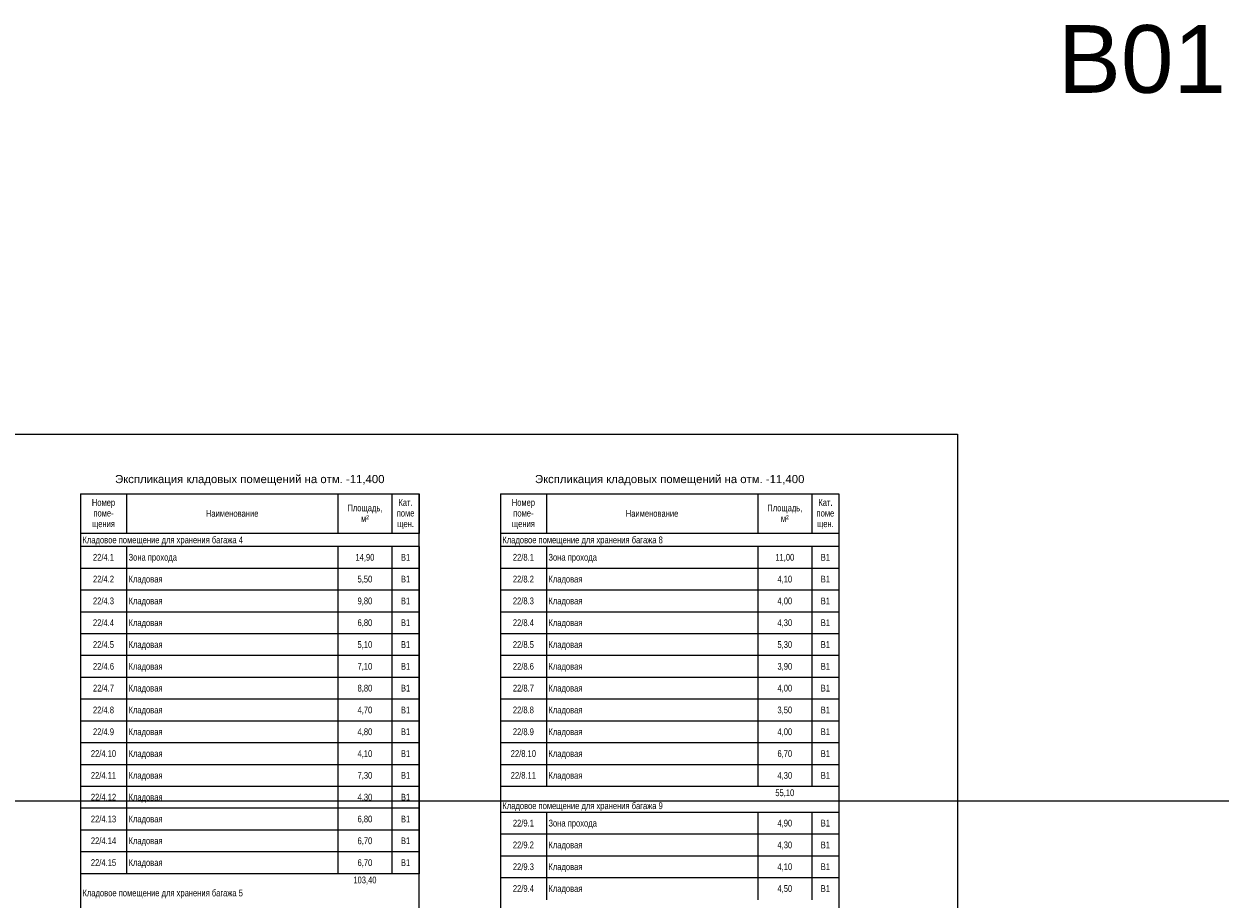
# Model space of a CAD drawing. Header units: millimetres. Extents: x -277772 to 277599, y -59564 to 282085.
# Tile 173 of 190: x 145617 to 189772, y 5435 to 37743. Entities that reach past the tile are written whole.
import ezdxf
from ezdxf.enums import TextEntityAlignment as Align

# ---------------------------------------------------------------- set-up
doc = ezdxf.new("R2010")
doc.units = ezdxf.units.MM
doc.layers.add('UNPLOTTED', color=2, linetype='Continuous', plot=False)
doc.styles.add('Arial', font='arial.ttf', dxfattribs={"width": 0.8, "height": 350})
doc.styles.add('Arial_4', font='arial.ttf', dxfattribs={"height": 3})
doc.styles.add('CP.Text', font='arial.ttf')
doc.linetypes.add('в трубе открыто', pattern='A,10,[133,ltypeshp.shx,S=0.75,R=0,X=-5,Y=2.5],-2.5,[130,ltypeshp.shx,S=2.5,R=-45,X=0,Y=0],-2.5', length=15)

# ---------------------------------------------------------------- blocks, each defined once
blk = doc.blocks.new('*U61')
at = {"color": 0}
blk.add_lwpolyline([(0, 584), (0, 0), (-816, 0), (-816, 584)], close=True, dxfattribs=at)
blk = doc.blocks.new('A$C03be35bc')
for p, q in [((474.69, 455.2), (474.69, 5.2)), ((474.69, 455.2), (474.69, 440.44)), ((474.69, 455.2), (599.69, 455.2)), ((491.69, 455.2), (491.69, 440.44)), ((569.69, 455.2), (569.69, 440.44)), ((589.69, 455.2), (589.69, 440.44)), ((599.69, 5.2), (599.69, 455.2)), ((599.69, 455.2), (599.69, 440.44)), ((599.69, 455.2), (599.69, 440.44)), ((629.69, 455.2), (629.69, 15.2)), ((629.69, 455.2), (629.69, 440.44)), ((629.69, 455.2), (754.69, 455.2)), ((646.69, 455.2), (646.69, 440.44)), ((724.69, 455.2), (724.69, 440.44)), ((744.69, 455.2), (744.69, 440.44)), ((754.69, 455.2), (754.69, 15.2)), ((754.69, 455.2), (754.69, 440.44)), ((754.69, 455.2), (754.69, 440.44)), ((491.69, 440.44), (474.69, 440.44)), ((569.69, 440.44), (491.69, 440.44)), ((589.69, 440.44), (569.69, 440.44)), ((599.69, 440.44), (589.69, 440.44)), ((599.69, 440.44), (599.69, 440.44)), ((646.69, 440.44), (629.69, 440.44)), ((724.69, 440.44), (646.69, 440.44)), ((744.69, 440.44), (724.69, 440.44)), ((754.69, 440.44), (744.69, 440.44)), ((754.69, 440.44), (754.69, 440.44)), ((491.69, 435.65), (474.69, 435.65)), ((474.69, 435.65), (474.69, 427.6)), ((569.69, 435.65), (491.69, 435.65)), ((491.69, 435.65), (491.69, 427.6)), ((589.69, 435.65), (569.69, 435.65)), ((569.69, 435.65), (569.69, 427.6)), ((599.69, 435.65), (589.69, 435.65)), ((589.69, 435.65), (589.69, 427.6)), ((599.69, 435.65), (599.69, 435.65)), ((599.69, 435.65), (599.69, 427.6)), ((599.69, 435.65), (599.69, 427.6)), ((646.69, 435.65), (629.69, 435.65)), ((629.69, 435.65), (629.69, 427.6)), ((724.69, 435.65), (646.69, 435.65)), ((646.69, 435.65), (646.69, 427.6)), ((744.69, 435.65), (724.69, 435.65)), ((724.69, 435.65), (724.69, 427.6)), ((754.69, 435.65), (744.69, 435.65)), ((744.69, 435.65), (744.69, 427.6)), ((754.69, 435.65), (754.69, 435.65)), ((754.69, 435.65), (754.69, 427.6)), ((754.69, 435.65), (754.69, 427.6)), ((491.69, 427.6), (474.69, 427.6)), ((474.69, 427.6), (474.69, 419.55)), ((569.69, 427.6), (491.69, 427.6)), ((491.69, 427.6), (491.69, 419.55)), ((589.69, 427.6), (569.69, 427.6)), ((569.69, 427.6), (569.69, 419.55)), ((599.69, 427.6), (589.69, 427.6)), ((589.69, 427.6), (589.69, 419.55)), ((599.69, 427.6), (599.69, 427.6)), ((599.69, 427.6), (599.69, 419.55)), ((599.69, 427.6), (599.69, 419.55)), ((646.69, 427.6), (629.69, 427.6)), ((629.69, 427.6), (629.69, 419.55)), ((724.69, 427.6), (646.69, 427.6)), ((646.69, 427.6), (646.69, 419.55)), ((744.69, 427.6), (724.69, 427.6)), ((724.69, 427.6), (724.69, 419.55)), ((754.69, 427.6), (744.69, 427.6)), ((744.69, 427.6), (744.69, 419.55)), ((754.69, 427.6), (754.69, 427.6)), ((754.69, 427.6), (754.69, 419.55)), ((754.69, 427.6), (754.69, 419.55)), ((491.69, 419.55), (474.69, 419.55)), ((474.69, 419.55), (474.69, 411.5)), ((569.69, 419.55), (491.69, 419.55)), ((491.69, 419.55), (491.69, 411.5)), ((589.69, 419.55), (569.69, 419.55)), ((569.69, 419.55), (569.69, 411.5)), ((599.69, 419.55), (589.69, 419.55)), ((589.69, 419.55), (589.69, 411.5)), ((599.69, 419.55), (599.69, 419.55)), ((599.69, 419.55), (599.69, 411.5)), ((599.69, 419.55), (599.69, 411.5)), ((646.69, 419.55), (629.69, 419.55)), ((629.69, 419.55), (629.69, 411.5)), ((724.69, 419.55), (646.69, 419.55)), ((646.69, 419.55), (646.69, 411.5)), ((744.69, 419.55), (724.69, 419.55)), ((724.69, 419.55), (724.69, 411.5)), ((754.69, 419.55), (744.69, 419.55)), ((744.69, 419.55), (744.69, 411.5)), ((754.69, 419.55), (754.69, 419.55)), ((754.69, 419.55), (754.69, 411.5)), ((754.69, 419.55), (754.69, 411.5)), ((491.69, 411.5), (474.69, 411.5)), ((474.69, 411.5), (474.69, 403.45)), ((569.69, 411.5), (491.69, 411.5)), ((491.69, 411.5), (491.69, 403.45)), ((589.69, 411.5), (569.69, 411.5)), ((569.69, 411.5), (569.69, 403.45)), ((599.69, 411.5), (589.69, 411.5)), ((589.69, 411.5), (589.69, 403.45)), ((599.69, 411.5), (599.69, 411.5)), ((599.69, 411.5), (599.69, 403.45)), ((599.69, 411.5), (599.69, 403.45)), ((646.69, 411.5), (629.69, 411.5)), ((629.69, 411.5), (629.69, 403.45)), ((724.69, 411.5), (646.69, 411.5)), ((646.69, 411.5), (646.69, 403.45)), ((744.69, 411.5), (724.69, 411.5)), ((724.69, 411.5), (724.69, 403.45)), ((754.69, 411.5), (744.69, 411.5)), ((744.69, 411.5), (744.69, 403.45)), ((754.69, 411.5), (754.69, 411.5)), ((754.69, 411.5), (754.69, 403.45)), ((754.69, 411.5), (754.69, 403.45)), ((491.69, 403.45), (474.69, 403.45)), ((474.69, 403.45), (474.69, 395.4)), ((569.69, 403.45), (491.69, 403.45)), ((491.69, 403.45), (491.69, 395.4)), ((589.69, 403.45), (569.69, 403.45)), ((569.69, 403.45), (569.69, 395.4)), ((599.69, 403.45), (589.69, 403.45)), ((589.69, 403.45), (589.69, 395.4)), ((599.69, 403.45), (599.69, 403.45)), ((599.69, 403.45), (599.69, 395.4)), ((599.69, 403.45), (599.69, 395.4)), ((646.69, 403.45), (629.69, 403.45)), ((629.69, 403.45), (629.69, 395.4)), ((724.69, 403.45), (646.69, 403.45)), ((646.69, 403.45), (646.69, 395.4)), ((744.69, 403.45), (724.69, 403.45)), ((724.69, 403.45), (724.69, 395.4)), ((754.69, 403.45), (744.69, 403.45)), ((744.69, 403.45), (744.69, 395.4)), ((754.69, 403.45), (754.69, 403.45)), ((754.69, 403.45), (754.69, 395.4)), ((754.69, 403.45), (754.69, 395.4)), ((491.69, 395.4), (474.69, 395.4)), ((474.69, 395.4), (474.69, 387.35)), ((569.69, 395.4), (491.69, 395.4)), ((491.69, 395.4), (491.69, 387.35)), ((589.69, 395.4), (569.69, 395.4)), ((569.69, 395.4), (569.69, 387.35)), ((599.69, 395.4), (589.69, 395.4)), ((589.69, 395.4), (589.69, 387.35)), ((599.69, 395.4), (599.69, 395.4)), ((599.69, 395.4), (599.69, 387.35)), ((599.69, 395.4), (599.69, 387.35)), ((646.69, 395.4), (629.69, 395.4)), ((629.69, 395.4), (629.69, 387.35)), ((724.69, 395.4), (646.69, 395.4)), ((646.69, 395.4), (646.69, 387.35)), ((744.69, 395.4), (724.69, 395.4)), ((724.69, 395.4), (724.69, 387.35)), ((754.69, 395.4), (744.69, 395.4)), ((744.69, 395.4), (744.69, 387.35)), ((754.69, 395.4), (754.69, 395.4)), ((754.69, 395.4), (754.69, 387.35)), ((754.69, 395.4), (754.69, 387.35)), ((491.69, 387.35), (474.69, 387.35)), ((474.69, 387.35), (474.69, 379.3)), ((569.69, 387.35), (491.69, 387.35)), ((491.69, 387.35), (491.69, 379.3)), ((589.69, 387.35), (569.69, 387.35)), ((569.69, 387.35), (569.69, 379.3)), ((599.69, 387.35), (589.69, 387.35)), ((589.69, 387.35), (589.69, 379.3)), ((599.69, 387.35), (599.69, 387.35)), ((599.69, 387.35), (599.69, 379.3)), ((599.69, 387.35), (599.69, 379.3)), ((646.69, 387.35), (629.69, 387.35)), ((629.69, 387.35), (629.69, 379.3)), ((724.69, 387.35), (646.69, 387.35)), ((646.69, 387.35), (646.69, 379.3)), ((744.69, 387.35), (724.69, 387.35)), ((724.69, 387.35), (724.69, 379.3)), ((754.69, 387.35), (744.69, 387.35)), ((744.69, 387.35), (744.69, 379.3)), ((754.69, 387.35), (754.69, 387.35)), ((754.69, 387.35), (754.69, 379.3)), ((754.69, 387.35), (754.69, 379.3)), ((491.69, 379.3), (474.69, 379.3)), ((474.69, 379.3), (474.69, 371.25)), ((569.69, 379.3), (491.69, 379.3)), ((491.69, 379.3), (491.69, 371.25)), ((589.69, 379.3), (569.69, 379.3)), ((569.69, 379.3), (569.69, 371.25)), ((599.69, 379.3), (589.69, 379.3)), ((589.69, 379.3), (589.69, 371.25)), ((599.69, 379.3), (599.69, 379.3)), ((599.69, 379.3), (599.69, 371.25)), ((599.69, 379.3), (599.69, 371.25)), ((646.69, 379.3), (629.69, 379.3)), ((629.69, 379.3), (629.69, 371.25)), ((724.69, 379.3), (646.69, 379.3)), ((646.69, 379.3), (646.69, 371.25)), ((744.69, 379.3), (724.69, 379.3)), ((724.69, 379.3), (724.69, 371.25)), ((754.69, 379.3), (744.69, 379.3)), ((744.69, 379.3), (744.69, 371.25)), ((754.69, 379.3), (754.69, 379.3)), ((754.69, 379.3), (754.69, 371.25)), ((754.69, 379.3), (754.69, 371.25)), ((491.69, 371.25), (474.69, 371.25)), ((474.69, 371.25), (474.69, 363.2)), ((569.69, 371.25), (491.69, 371.25)), ((491.69, 371.25), (491.69, 363.2)), ((589.69, 371.25), (569.69, 371.25)), ((569.69, 371.25), (569.69, 363.2)), ((599.69, 371.25), (589.69, 371.25)), ((589.69, 371.25), (589.69, 363.2)), ((599.69, 371.25), (599.69, 371.25)), ((599.69, 371.25), (599.69, 363.2)), ((599.69, 371.25), (599.69, 363.2)), ((646.69, 371.25), (629.69, 371.25)), ((629.69, 371.25), (629.69, 363.2)), ((724.69, 371.25), (646.69, 371.25)), ((646.69, 371.25), (646.69, 363.2)), ((744.69, 371.25), (724.69, 371.25)), ((724.69, 371.25), (724.69, 363.2)), ((754.69, 371.25), (744.69, 371.25)), ((744.69, 371.25), (744.69, 363.2)), ((754.69, 371.25), (754.69, 371.25)), ((754.69, 371.25), (754.69, 363.2)), ((754.69, 371.25), (754.69, 363.2)), ((491.69, 363.2), (474.69, 363.2)), ((474.69, 363.2), (474.69, 355.15)), ((569.69, 363.2), (491.69, 363.2)), ((491.69, 363.2), (491.69, 355.15)), ((589.69, 363.2), (569.69, 363.2)), ((569.69, 363.2), (569.69, 355.15)), ((599.69, 363.2), (589.69, 363.2)), ((589.69, 363.2), (589.69, 355.15)), ((599.69, 363.2), (599.69, 363.2)), ((599.69, 363.2), (599.69, 355.15)), ((599.69, 363.2), (599.69, 355.15)), ((646.69, 363.2), (629.69, 363.2)), ((629.69, 363.2), (629.69, 355.15)), ((724.69, 363.2), (646.69, 363.2)), ((646.69, 363.2), (646.69, 355.15)), ((744.69, 363.2), (724.69, 363.2)), ((724.69, 363.2), (724.69, 355.15)), ((754.69, 363.2), (744.69, 363.2)), ((744.69, 363.2), (744.69, 355.15)), ((754.69, 363.2), (754.69, 363.2)), ((754.69, 363.2), (754.69, 355.15)), ((754.69, 363.2), (754.69, 355.15)), ((491.69, 355.15), (474.69, 355.15)), ((474.69, 355.15), (474.69, 347.1)), ((569.69, 355.15), (491.69, 355.15)), ((491.69, 355.15), (491.69, 347.1)), ((589.69, 355.15), (569.69, 355.15)), ((569.69, 355.15), (569.69, 347.1)), ((599.69, 355.15), (589.69, 355.15)), ((589.69, 355.15), (589.69, 347.1)), ((599.69, 355.15), (599.69, 355.15)), ((599.69, 355.15), (599.69, 347.1)), ((599.69, 355.15), (599.69, 347.1)), ((646.69, 355.15), (629.69, 355.15)), ((629.69, 355.15), (629.69, 347.1)), ((724.69, 355.15), (646.69, 355.15)), ((646.69, 355.15), (646.69, 347.1)), ((744.69, 355.15), (724.69, 355.15)), ((724.69, 355.15), (724.69, 347.1)), ((754.69, 355.15), (744.69, 355.15)), ((744.69, 355.15), (744.69, 347.1)), ((754.69, 355.15), (754.69, 355.15)), ((754.69, 355.15), (754.69, 347.1)), ((754.69, 355.15), (754.69, 347.1)), ((491.69, 347.1), (474.69, 347.1)), ((474.69, 347.1), (474.69, 339.05)), ((569.69, 347.1), (491.69, 347.1)), ((491.69, 347.1), (491.69, 339.05)), ((589.69, 347.1), (569.69, 347.1)), ((569.69, 347.1), (569.69, 339.05)), ((599.69, 347.1), (589.69, 347.1)), ((589.69, 347.1), (589.69, 339.05)), ((599.69, 347.1), (599.69, 347.1)), ((599.69, 347.1), (599.69, 339.05)), ((599.69, 347.1), (599.69, 339.05)), ((646.69, 347.1), (629.69, 347.1)), ((724.69, 347.1), (646.69, 347.1)), ((744.69, 347.1), (724.69, 347.1)), ((754.69, 347.1), (744.69, 347.1)), ((754.69, 347.1), (754.69, 347.1)), ((491.69, 339.05), (474.69, 339.05)), ((474.69, 339.05), (474.69, 331)), ((569.69, 339.05), (491.69, 339.05)), ((491.69, 339.05), (491.69, 331)), ((589.69, 339.05), (569.69, 339.05)), ((569.69, 339.05), (569.69, 331)), ((599.69, 339.05), (589.69, 339.05)), ((589.69, 339.05), (589.69, 331)), ((599.69, 339.05), (599.69, 339.05)), ((599.69, 339.05), (599.69, 331)), ((599.69, 339.05), (599.69, 331)), ((646.69, 337.51), (629.69, 337.51)), ((629.69, 337.51), (629.69, 329.46)), ((724.69, 337.51), (646.69, 337.51)), ((646.69, 337.51), (646.69, 329.46)), ((744.69, 337.51), (724.69, 337.51)), ((724.69, 337.51), (724.69, 329.46)), ((754.69, 337.51), (744.69, 337.51)), ((744.69, 337.51), (744.69, 329.46)), ((754.69, 337.51), (754.69, 337.51)), ((754.69, 337.51), (754.69, 329.46)), ((754.69, 337.51), (754.69, 329.46)), ((491.69, 331), (474.69, 331)), ((474.69, 331), (474.69, 322.95)), ((569.69, 331), (491.69, 331)), ((491.69, 331), (491.69, 322.95)), ((589.69, 331), (569.69, 331)), ((569.69, 331), (569.69, 322.95)), ((599.69, 331), (589.69, 331)), ((589.69, 331), (589.69, 322.95)), ((599.69, 331), (599.69, 331)), ((599.69, 331), (599.69, 322.95)), ((599.69, 331), (599.69, 322.95)), ((646.69, 329.46), (629.69, 329.46)), ((629.69, 329.46), (629.69, 321.41)), ((724.69, 329.46), (646.69, 329.46)), ((646.69, 329.46), (646.69, 321.41)), ((744.69, 329.46), (724.69, 329.46)), ((724.69, 329.46), (724.69, 321.41)), ((754.69, 329.46), (744.69, 329.46)), ((744.69, 329.46), (744.69, 321.41)), ((754.69, 329.46), (754.69, 329.46)), ((754.69, 329.46), (754.69, 321.41)), ((754.69, 329.46), (754.69, 321.41)), ((491.69, 322.95), (474.69, 322.95)), ((474.69, 322.95), (474.69, 314.9)), ((569.69, 322.95), (491.69, 322.95)), ((491.69, 322.95), (491.69, 314.9)), ((589.69, 322.95), (569.69, 322.95)), ((569.69, 322.95), (569.69, 314.9)), ((599.69, 322.95), (589.69, 322.95)), ((589.69, 322.95), (589.69, 314.9)), ((599.69, 322.95), (599.69, 322.95)), ((599.69, 322.95), (599.69, 314.9)), ((599.69, 322.95), (599.69, 314.9)), ((646.69, 321.41), (629.69, 321.41)), ((629.69, 321.41), (629.69, 313.36)), ((724.69, 321.41), (646.69, 321.41)), ((646.69, 321.41), (646.69, 313.36)), ((744.69, 321.41), (724.69, 321.41)), ((724.69, 321.41), (724.69, 313.36)), ((754.69, 321.41), (744.69, 321.41)), ((744.69, 321.41), (744.69, 313.36)), ((754.69, 321.41), (754.69, 321.41)), ((754.69, 321.41), (754.69, 313.36)), ((754.69, 321.41), (754.69, 313.36)), ((491.69, 314.9), (474.69, 314.9)), ((569.69, 314.9), (491.69, 314.9)), ((589.69, 314.9), (569.69, 314.9)), ((599.69, 314.9), (589.69, 314.9)), ((599.69, 314.9), (599.69, 314.9)), ((646.69, 313.36), (629.69, 313.36)), ((629.69, 313.36), (629.69, 305.31)), ((724.69, 313.36), (646.69, 313.36)), ((646.69, 313.36), (646.69, 305.31)), ((744.69, 313.36), (724.69, 313.36)), ((724.69, 313.36), (724.69, 305.31)), ((754.69, 313.36), (744.69, 313.36)), ((744.69, 313.36), (744.69, 305.31)), ((754.69, 313.36), (754.69, 313.36)), ((754.69, 313.36), (754.69, 305.31)), ((754.69, 313.36), (754.69, 305.31))]:
    blk.add_line(p, q)
at = {"line_spacing_factor": 0.941778}
for s, insert, char_height, width, attachment_point, style in [('Экспликация кладовых помещений на отм. -11,400', (537.19, 462.1), 3, 118.8472, 2, 'Arial_4'), ('Экспликация кладовых помещений на отм. -11,400', (692.19, 462.1), 3, 118.8472, 2, 'Arial_4'), ('Номер\\Pпоме-\\Pщения', (483.19, 453.2), 2.5, 12.8552, 2, 'Arial'), ('Площадь,\\Pм\\fArial|b0|i0|c238|p34|;²', (579.69, 451.18), 2.5, 19.2521, 2, 'Arial'), ('Кат.\\Pпоме\\Pщен.', (594.69, 453.2), 2.5, 9.7944, 2, 'Arial'), ('Номер\\Pпоме-\\Pщения', (638.19, 453.2), 2.5, 12.8552, 2, 'Arial'), ('Площадь,\\Pм\\fArial|b0|i0|c238|p34|;²', (734.69, 451.18), 2.5, 19.2521, 2, 'Arial'), ('Кат.\\Pпоме\\Pщен.', (749.69, 453.2), 2.5, 9.7944, 2, 'Arial'), ('Наименование', (530.69, 449.16), 2.5, 28.9547, 2, 'Arial'), ('Наименование', (685.69, 449.16), 2.5, 28.9547, 2, 'Arial'), ('Кладовое помещение для хранения багажа 4', (475.44, 439.39), 2.5, 88.4252, 1, 'Arial'), ('Кладовое помещение для хранения багажа 8', (630.44, 439.39), 2.5, 88.4252, 1, 'Arial'), ('22/4.1', (483.19, 432.97), 2.5, 11.6309, 2, 'Arial'), ('Зона прохода', (492.44, 432.97), 2.5, 26.6898, 1, 'Arial'), ('14,90', (579.69, 432.97), 2.5, 10.4678, 2, 'Arial'), ('В1', (594.69, 432.97), 2.5, 5.1115, 2, 'Arial'), ('22/8.1', (638.19, 432.97), 2.5, 11.6309, 2, 'Arial'), ('Зона прохода', (647.44, 432.97), 2.5, 26.6898, 1, 'Arial'), ('11,00', (734.69, 432.97), 2.5, 10.4678, 2, 'Arial'), ('В1', (749.69, 432.97), 2.5, 5.1115, 2, 'Arial'), ('22/4.2', (483.19, 424.92), 2.5, 11.6309, 2, 'Arial'), ('Кладовая', (492.44, 424.92), 2.5, 18.7012, 1, 'Arial'), ('5,50', (579.69, 424.92), 2.5, 8.1416, 2, 'Arial'), ('В1', (594.69, 424.92), 2.5, 5.1115, 2, 'Arial'), ('22/8.2', (638.19, 424.92), 2.5, 11.6309, 2, 'Arial'), ('Кладовая', (647.44, 424.92), 2.5, 18.7012, 1, 'Arial'), ('4,10', (734.69, 424.92), 2.5, 8.1416, 2, 'Arial'), ('В1', (749.69, 424.92), 2.5, 5.1115, 2, 'Arial'), ('22/4.3', (483.19, 416.87), 2.5, 11.6309, 2, 'Arial'), ('Кладовая', (492.44, 416.87), 2.5, 18.7012, 1, 'Arial'), ('9,80', (579.69, 416.87), 2.5, 8.1416, 2, 'Arial'), ('В1', (594.69, 416.87), 2.5, 5.1115, 2, 'Arial'), ('22/8.3', (638.19, 416.87), 2.5, 11.6309, 2, 'Arial'), ('Кладовая', (647.44, 416.87), 2.5, 18.7012, 1, 'Arial'), ('4,00', (734.69, 416.87), 2.5, 8.1416, 2, 'Arial'), ('В1', (749.69, 416.87), 2.5, 5.1115, 2, 'Arial'), ('22/4.4', (483.19, 408.82), 2.5, 11.6309, 2, 'Arial'), ('Кладовая', (492.44, 408.82), 2.5, 18.7012, 1, 'Arial'), ('6,80', (579.69, 408.82), 2.5, 8.1416, 2, 'Arial'), ('В1', (594.69, 408.82), 2.5, 5.1115, 2, 'Arial'), ('22/8.4', (638.19, 408.82), 2.5, 11.6309, 2, 'Arial'), ('Кладовая', (647.44, 408.82), 2.5, 18.7012, 1, 'Arial'), ('4,30', (734.69, 408.82), 2.5, 8.1416, 2, 'Arial'), ('В1', (749.69, 408.82), 2.5, 5.1115, 2, 'Arial'), ('22/4.5', (483.19, 400.76), 2.5, 11.6309, 2, 'Arial'), ('Кладовая', (492.44, 400.76), 2.5, 18.7012, 1, 'Arial'), ('5,10', (579.69, 400.76), 2.5, 8.1416, 2, 'Arial'), ('В1', (594.69, 400.76), 2.5, 5.1115, 2, 'Arial'), ('22/8.5', (638.19, 400.76), 2.5, 11.6309, 2, 'Arial'), ('Кладовая', (647.44, 400.76), 2.5, 18.7012, 1, 'Arial'), ('5,30', (734.69, 400.76), 2.5, 8.1416, 2, 'Arial'), ('В1', (749.69, 400.76), 2.5, 5.1115, 2, 'Arial'), ('22/4.6', (483.19, 392.71), 2.5, 11.6309, 2, 'Arial'), ('Кладовая', (492.44, 392.71), 2.5, 18.7012, 1, 'Arial'), ('7,10', (579.69, 392.71), 2.5, 8.1416, 2, 'Arial'), ('В1', (594.69, 392.71), 2.5, 5.1115, 2, 'Arial'), ('22/8.6', (638.19, 392.71), 2.5, 11.6309, 2, 'Arial'), ('Кладовая', (647.44, 392.71), 2.5, 18.7012, 1, 'Arial'), ('3,90', (734.69, 392.71), 2.5, 8.1416, 2, 'Arial'), ('В1', (749.69, 392.71), 2.5, 5.1115, 2, 'Arial'), ('22/4.7', (483.19, 384.66), 2.5, 11.6309, 2, 'Arial'), ('Кладовая', (492.44, 384.66), 2.5, 18.7012, 1, 'Arial'), ('8,80', (579.69, 384.66), 2.5, 8.1416, 2, 'Arial'), ('В1', (594.69, 384.66), 2.5, 5.1115, 2, 'Arial'), ('22/8.7', (638.19, 384.66), 2.5, 11.6309, 2, 'Arial'), ('Кладовая', (647.44, 384.66), 2.5, 18.7012, 1, 'Arial'), ('4,00', (734.69, 384.66), 2.5, 8.1416, 2, 'Arial'), ('В1', (749.69, 384.66), 2.5, 5.1115, 2, 'Arial'), ('22/4.8', (483.19, 376.61), 2.5, 11.6309, 2, 'Arial'), ('Кладовая', (492.44, 376.61), 2.5, 18.7012, 1, 'Arial'), ('4,70', (579.69, 376.61), 2.5, 8.1416, 2, 'Arial'), ('В1', (594.69, 376.61), 2.5, 5.1115, 2, 'Arial'), ('22/8.8', (638.19, 376.61), 2.5, 11.6309, 2, 'Arial'), ('Кладовая', (647.44, 376.61), 2.5, 18.7012, 1, 'Arial'), ('3,50', (734.69, 376.61), 2.5, 8.1416, 2, 'Arial'), ('В1', (749.69, 376.61), 2.5, 5.1115, 2, 'Arial'), ('22/4.9', (483.19, 368.56), 2.5, 11.6309, 2, 'Arial'), ('Кладовая', (492.44, 368.56), 2.5, 18.7012, 1, 'Arial'), ('4,80', (579.69, 368.56), 2.5, 8.1416, 2, 'Arial'), ('В1', (594.69, 368.56), 2.5, 5.1115, 2, 'Arial'), ('22/8.9', (638.19, 368.56), 2.5, 11.6309, 2, 'Arial'), ('Кладовая', (647.44, 368.56), 2.5, 18.7012, 1, 'Arial'), ('4,00', (734.69, 368.56), 2.5, 8.1416, 2, 'Arial'), ('В1', (749.69, 368.56), 2.5, 5.1115, 2, 'Arial'), ('22/4.10', (483.19, 360.51), 2.5, 13.957, 2, 'Arial'), ('Кладовая', (492.44, 360.51), 2.5, 18.7012, 1, 'Arial'), ('4,10', (579.69, 360.51), 2.5, 8.1416, 2, 'Arial'), ('В1', (594.69, 360.51), 2.5, 5.1115, 2, 'Arial'), ('22/8.10', (638.19, 360.51), 2.5, 13.957, 2, 'Arial'), ('Кладовая', (647.44, 360.51), 2.5, 18.7012, 1, 'Arial'), ('6,70', (734.69, 360.51), 2.5, 8.1416, 2, 'Arial'), ('В1', (749.69, 360.51), 2.5, 5.1115, 2, 'Arial'), ('22/4.11', (483.19, 352.46), 2.5, 13.957, 2, 'Arial'), ('Кладовая', (492.44, 352.46), 2.5, 18.7012, 1, 'Arial'), ('7,30', (579.69, 352.46), 2.5, 8.1416, 2, 'Arial'), ('В1', (594.69, 352.46), 2.5, 5.1115, 2, 'Arial'), ('22/8.11', (638.19, 352.46), 2.5, 13.957, 2, 'Arial'), ('Кладовая', (647.44, 352.46), 2.5, 18.7012, 1, 'Arial'), ('4,30', (734.69, 352.46), 2.5, 8.1416, 2, 'Arial'), ('В1', (749.69, 352.46), 2.5, 5.1115, 2, 'Arial'), ('22/4.12', (483.19, 344.41), 2.5, 13.957, 2, 'Arial'), ('Кладовая', (492.44, 344.41), 2.5, 18.7012, 1, 'Arial'), ('4,30', (579.69, 344.41), 2.5, 8.1416, 2, 'Arial'), ('В1', (594.69, 344.41), 2.5, 5.1115, 2, 'Arial'), ('55,10', (734.69, 346.04), 2.5, 10.4678, 2, 'Arial'), ('Кладовое помещение для хранения багажа 9', (630.44, 341.25), 2.5, 88.4252, 1, 'Arial'), ('22/4.13', (483.19, 336.36), 2.5, 13.957, 2, 'Arial'), ('Кладовая', (492.44, 336.36), 2.5, 18.7012, 1, 'Arial'), ('6,80', (579.69, 336.36), 2.5, 8.1416, 2, 'Arial'), ('В1', (594.69, 336.36), 2.5, 5.1115, 2, 'Arial'), ('22/9.1', (638.19, 334.83), 2.5, 11.6309, 2, 'Arial'), ('Зона прохода', (647.44, 334.83), 2.5, 26.6898, 1, 'Arial'), ('4,90', (734.69, 334.83), 2.5, 8.1416, 2, 'Arial'), ('В1', (749.69, 334.83), 2.5, 5.1115, 2, 'Arial'), ('22/4.14', (483.19, 328.31), 2.5, 13.957, 2, 'Arial'), ('Кладовая', (492.44, 328.31), 2.5, 18.7012, 1, 'Arial'), ('6,70', (579.69, 328.31), 2.5, 8.1416, 2, 'Arial'), ('В1', (594.69, 328.31), 2.5, 5.1115, 2, 'Arial'), ('22/9.2', (638.19, 326.78), 2.5, 11.6309, 2, 'Arial'), ('Кладовая', (647.44, 326.78), 2.5, 18.7012, 1, 'Arial'), ('4,30', (734.69, 326.78), 2.5, 8.1416, 2, 'Arial'), ('В1', (749.69, 326.78), 2.5, 5.1115, 2, 'Arial'), ('22/4.15', (483.19, 320.26), 2.5, 13.957, 2, 'Arial'), ('Кладовая', (492.44, 320.26), 2.5, 18.7012, 1, 'Arial'), ('6,70', (579.69, 320.26), 2.5, 8.1416, 2, 'Arial'), ('В1', (594.69, 320.26), 2.5, 5.1115, 2, 'Arial'), ('22/9.3', (638.19, 318.73), 2.5, 11.6309, 2, 'Arial'), ('Кладовая', (647.44, 318.73), 2.5, 18.7012, 1, 'Arial'), ('4,10', (734.69, 318.73), 2.5, 8.1416, 2, 'Arial'), ('В1', (749.69, 318.73), 2.5, 5.1115, 2, 'Arial'), ('103,40', (579.69, 313.84), 2.5, 12.7939, 2, 'Arial'), ('Кладовое помещение для хранения багажа 5', (475.44, 309.05), 2.5, 88.4252, 1, 'Arial'), ('22/9.4', (638.19, 310.68), 2.5, 11.6309, 2, 'Arial'), ('Кладовая', (647.44, 310.68), 2.5, 18.7012, 1, 'Arial'), ('4,50', (734.69, 310.68), 2.5, 8.1416, 2, 'Arial'), ('В1', (749.69, 310.68), 2.5, 5.1115, 2, 'Arial')]:
    blk.add_mtext(s, dxfattribs=dict(at, insert=insert, char_height=char_height, width=width, attachment_point=attachment_point, style=style))

msp = doc.modelspace()

# ---------------------------------------------------------------- linework, layer by layer
at = {"layer": 'UNPLOTTED', "color": 1, "ltscale": 100}
msp.add_xline((-94774, 9064), (1, 0), dxfattribs=at)

# ---------------------------------------------------------------- block references
at = {"linetype": 'в трубе открыто', "ltscale": 100, "xscale": 100, "yscale": 100, "zscale": 100}
msp.add_blockref('A$C03be35bc', (100235, -25119), dxfattribs=at)
at = {"layer": 'UNPLOTTED', "xscale": 100, "yscale": 100, "zscale": 100}
msp.add_blockref('*U61', (180084, -35802), dxfattribs=at)

# ---------------------------------------------------------------- texts
at = {"linetype": 'в трубе открыто', "style": 'CP.Text'}
msp.add_text('B01', height=2500, dxfattribs=at).set_placement((189994, 35199), align=Align.RIGHT)

doc.saveas('drawing.dxf')
